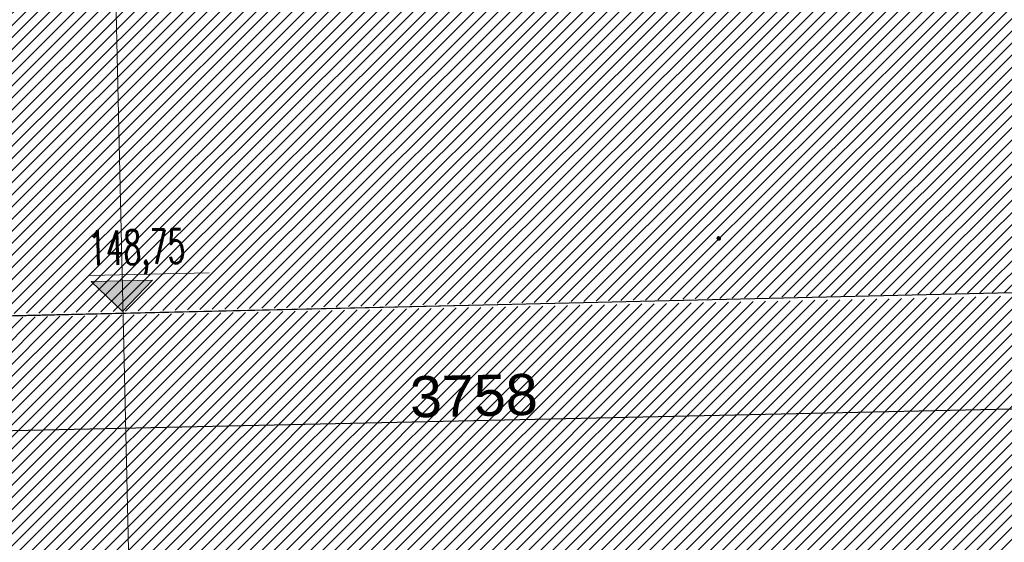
# Model space of a CAD drawing. Header units: metres. Extents: x 6438197 to 12957343, y 5629874 to 11322802.
# Tile 36 of 115: x 6445015 to 6447170, y 5641291 to 5642435. Entities that reach past the tile are written whole.
import ezdxf
from ezdxf.lldxf.tags import DXFTag

# ---------------------------------------------------------------- set-up
doc = ezdxf.new("R2010")
doc.units = ezdxf.units.M
doc.header["$MEASUREMENT"] = 0
doc.header["$PDMODE"] = 3
for name, color, linetype, lineweight in [('_A_ZAGOSPODAROWANIE', 9, 'Continuous', 9), ('_D_RZEDNE', 10, 'Continuous', 9), ('GSPWPN', 7, 'Continuous', 15), ('WYMIAROWANIE', 6, 'Continuous', 9), ('WYPELNIENIA', 204, 'Continuous', 5)]:
    doc.layers.add(name, color=color, linetype=linetype, lineweight=lineweight)
doc.styles.add('Arial', font='arial.ttf')
doc.styles.add('simplex', font='simplex.shx', dxfattribs={"width": 0.6})
tags = doc.linetypes.add('DASH', pattern=[0.35, 0.25, -0.1]).pattern_tags.tags
tags[6:7] = [DXFTag(74, 4), DXFTag(75, 0), DXFTag(340, '0'), DXFTag(46, 1.0), DXFTag(50, 0.0), DXFTag(44, 0.0), DXFTag(45, 0.0)]
tags[4:5] = [DXFTag(74, 4), DXFTag(75, 0), DXFTag(340, '0'), DXFTag(46, 1.0), DXFTag(50, 0.0), DXFTag(44, 0.0), DXFTag(45, 0.0)]
doc.dimstyles.new('proart_1_500', dxfattribs={"dimtxt": 90, "dimasz": 50, "dimexe": 30, "dimexo": 10, "dimgap": 8, "dimtad": 1, "dimrnd": 1, "dimzin": 9, "dimtxsty": 'Arial', "dimblk": 'ARCHTICK', "dimcen": 0, "dimclrd": 1, "dimclre": 1, "dimclrt": 3, "dimazin": 0, "dimtfac": 1, "dimtmove": 0, "dimatfit": 3, "dimfxl": 0, "dimarcsym": 0})

# ---------------------------------------------------------------- blocks, each defined once
blk = doc.blocks.new('KOLO')
blk.add_hatch(color=0).paths.add_polyline_path([(0, -0.5), (-0.12941, -0.482963), (-0.25, -0.433013), (-0.353553, -0.353553), (-0.433013, -0.25), (-0.482963, -0.12941), (-0.5, 0), (-0.482963, 0.12941), (-0.433013, 0.25), (-0.353553, 0.353553), (-0.25, 0.433013), (-0.12941, 0.482963), (0, 0.5), (0.12941, 0.482963), (0.25, 0.433013), (0.353553, 0.353553), (0.433013, 0.25), (0.482963, 0.12941), (0.5, 0), (0.482963, -0.12941), (0.433013, -0.25), (0.353553, -0.353553), (0.25, -0.433013), (0.12941, -0.482963)])
blk = doc.blocks.new('_rzedne')
at = {"layer": '_D_RZEDNE'}
blk.add_hatch(color=256, dxfattribs=at).paths.add_polyline_path([(-0.447, 0.447), (0, 0), (0.447, 0.447)])
for p, q in [((-0.471, 0.533), (1.274, 0.533)), ((-0.447, 0.447), (0, 0)), ((-0.447, 0.447), (0.447, 0.447)), ((0.447, 0.447), (0, 0))]:
    blk.add_line(p, q, dxfattribs=at)
at = {"layer": '_D_RZEDNE', "style": 'simplex', "width": 0.6}
for tag, p in [('136,70', (-0.479, 1.301)), ('136,60', (-0.479, 0.683))]:
    blk.add_attdef(tag, p, '', height=0.5, dxfattribs=at)
blk = doc.blocks.new('_ArchTick')
at = {"color": 0, "linetype": 'ByBlock', "const_width": 0.15}
blk.add_lwpolyline([(-0.5, -0.5), (0.5, 0.5)], dxfattribs=at)
blk = doc.blocks.new('*D47')
at = {"layer": 'Defpoints', "color": 0}
for p in [(6447883.2, 5641854.9), (6444126.4, 5641773.5), (6447888.7, 5641598.2)]:
    blk.add_point(p, dxfattribs=at)
at = {"layer": 'WYMIAROWANIE', "color": 1, "lineweight": -2}
for p, q in [((6447883.4, 5641844.9), (6447889.4, 5641568.2)), ((6444126.6, 5641763.5), (6444132.6, 5641486.9)), ((6444131.9, 5641516.9), (6447888.7, 5641598.2))]:
    blk.add_line(p, q, dxfattribs=at)
at = {"layer": 'WYMIAROWANIE', "color": 1, "lineweight": -2, "xscale": 50, "yscale": 50, "zscale": 50}
for p, rotation in [((6447888.7, 5641598.2), 1.239919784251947), ((6444131.9, 5641516.9), 181.2399197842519)]:
    blk.add_blockref('_ArchTick', p, dxfattribs=dict(at, rotation=rotation))
at = {"layer": 'WYMIAROWANIE', "color": 3, "insert": (6446009.1, 5641611.5), "char_height": 90, "attachment_point": 5, "rotation": 1.2399, "style": 'Arial'}
blk.add_mtext('3758', dxfattribs=at)
blk = doc.blocks.new('*D48')
at = {"layer": 'Defpoints', "color": 0}
for p in [(6444126.5, 5641766.4), (6447268.9, 5640537.6), (6444157, 5640464.7)]:
    blk.add_point(p, dxfattribs=at)
at = {"layer": 'WYMIAROWANIE', "color": 1, "lineweight": -2}
for p, q in [((6444136.5, 5641766.6), (6447268.4, 5641839.9)), ((6447238.5, 5641839.2), (6447268.9, 5640537.6)), ((6444167, 5640464.9), (6447298.9, 5640538.3))]:
    blk.add_line(p, q, dxfattribs=at)
at = {"layer": 'WYMIAROWANIE', "color": 1, "lineweight": -2, "xscale": 50, "yscale": 50, "zscale": 50}
for p, rotation in [((6447238.5, 5641839.2), 91.34161343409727), ((6447268.9, 5640537.6), 271.3416134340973)]:
    blk.add_blockref('_ArchTick', p, dxfattribs=dict(at, rotation=rotation))
at = {"layer": 'WYMIAROWANIE', "color": 3, "insert": (6447307.7, 5641189.7), "char_height": 90, "attachment_point": 5, "rotation": 271.3416, "style": 'Arial'}
blk.add_mtext('1302', dxfattribs=at)

msp = doc.modelspace()

# ---------------------------------------------------------------- hatches: boundary and pattern name
at = {"layer": 'WYPELNIENIA'}
h = msp.add_hatch(dxfattribs=at)
h.set_pattern_fill('ANSI31', color=16, scale=150, style=0)
h.paths.add_polyline_path([(6443321.429, 5652405.691), (6444021.039, 5652422.027), (6444603.706, 5651338.573), (6444601.871, 5651338.532), (6444874.575, 5650838.35), (6450595.263, 5650968.994), (6450606.688, 5650466.915), (6454624.969, 5650558.355), (6454602.252, 5651561.261), (6455055.81, 5651571.583), (6458600.395, 5651652.223), (6458714.917, 5646654.148), (6454720.129, 5646563.243), (6454791.12, 5643253.147), (6453897.566, 5643232.813), (6453920.942, 5642187.643), (6454814.953, 5642211.245), (6454802.424, 5642766.955), (6454850.162, 5640713.697), (6454559.364, 5640706.02), (6454525.988, 5642003.993), (6453926.22, 5641987.713), (6453958.656, 5640691.742), (6453367.942, 5640676.957), (6453310.776, 5643219.507), (6447852.213, 5643095.235), (6447880.453, 5641853.409), (6444125.919, 5641772.937), (6443716.284, 5647180.94)])
h.paths.add_polyline_path([(6446403.982, 5649741.583), (6446479.702, 5646442.104), (6453232.841, 5646597.25), (6453165.21, 5649497.454), (6449561.86, 5649419.3), (6449555.325, 5649817.086)], flags=16)
h = msp.add_hatch(dxfattribs=at)
h.set_pattern_fill('ANSI31', color=1, scale=150, style=0)
h.paths.add_polyline_path([(6444119.44, 5641764.935), (6444149.576, 5640463.283), (6447916.479, 5640557.322), (6447883.381, 5641844.854)])

# ---------------------------------------------------------------- linework, layer by layer
at = {"layer": '_A_ZAGOSPODAROWANIE', "ltscale": 0.05}
msp.add_line((6454819.367, 5642011.085), (6444141.193, 5641768.091), dxfattribs=at)
at = {"layer": '_D_RZEDNE', "linetype": 'DASH', "lineweight": 0, "ltscale": 1000}
msp.add_line((6445024.259, 5651343.894), (6445271.211, 5640491.782), dxfattribs=at)

# ---------------------------------------------------------------- block references
at = {"layer": '_D_RZEDNE', "color": 7, "lineweight": 0}
ref = msp.add_blockref('_rzedne', (6445240.338, 5641796.621), dxfattribs=dict(at, xscale=150, yscale=150, zscale=100, rotation=1.3036))
ref.add_attrib('136,60', '148,75', (6445166.122, 5641897.371), dxfattribs={"height": 75, "rotation": 1.303602, "style": 'simplex', "width": 0.6})
at = {"layer": 'GSPWPN', "color": 7, "lineweight": 15, "xscale": 8.999999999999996, "yscale": 8.999999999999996, "zscale": 8.999999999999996, "rotation": 125.9165602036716}
for p in [(6446544.75, 5641956.822), (6446544.75, 5641956.821), (6446544.75, 5641956.822), (6446544.75, 5641956.821), (6446544.751, 5641956.798), (6446544.751, 5641956.798), (6446544.751, 5641956.798), (6446544.751, 5641956.798), (6446544.772, 5641956.844), (6446544.772, 5641956.844), (6446544.772, 5641956.821), (6446544.772, 5641956.821)]:
    msp.add_blockref('KOLO', p, dxfattribs=at)
at = {"layer": 'GSPWPN', "color": 251, "lineweight": 15, "xscale": 9, "yscale": 9, "zscale": 9, "rotation": 125.916560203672}
for p in [(6446545.713, 5641955.867), (6446545.713, 5641955.867), (6446545.713, 5641955.844), (6446545.713, 5641955.844)]:
    msp.add_blockref('KOLO', p, dxfattribs=at)

# ---------------------------------------------------------------- dimensions: what is measured, and where the dimension line sits
at = {"layer": 'WYMIAROWANIE'}
dim = msp.add_aligned_dim(p1=(6444126.362, 5641773.539), p2=(6447883.165, 5641854.851), distance=-256.694, dimstyle='proart_1_500', override={"dimblk": 'ArchTick'}, dxfattribs=at)
dim.commit()
dim.dimension.update_dxf_attribs({"geometry": '*D47', "text_midpoint": (6446009.15, 5641611.531)})
at = {"layer": 'WYMIAROWANIE', "color": 1}
dim = msp.add_aligned_dim(p1=(6444126.492, 5641766.36), p2=(6444156.976, 5640464.716), distance=3112.813, dimstyle='proart_1_500', override={"dimblk": 'ArchTick'}, dxfattribs=at)
dim.commit()
dim.dimension.update_dxf_attribs({"geometry": '*D48', "text_midpoint": (6447307.661, 5641189.683)})

doc.saveas('drawing.dxf')
